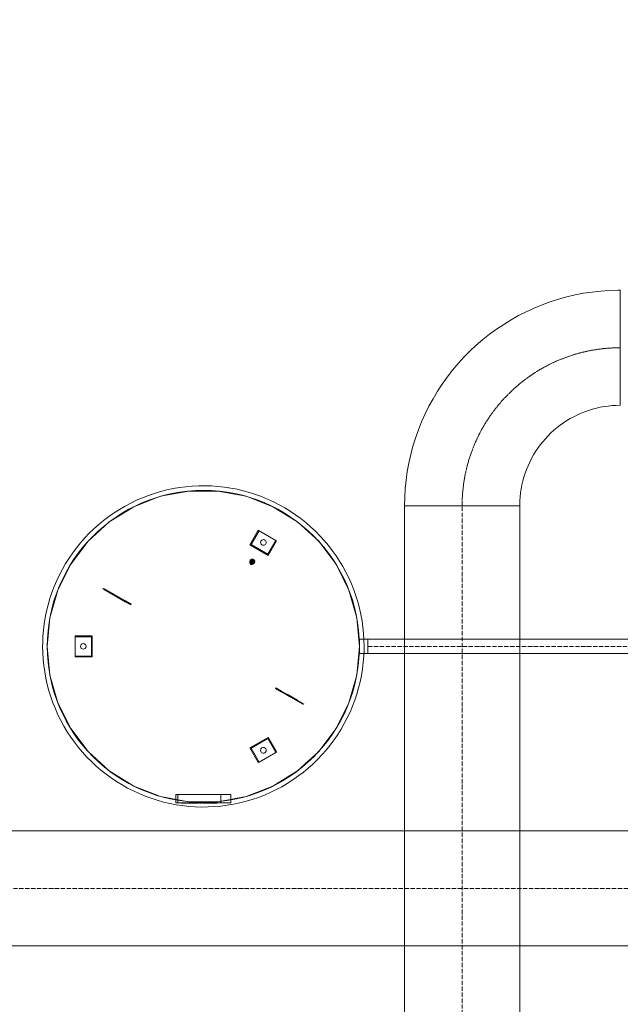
# Model space of a CAD drawing. Header units: metres. Extents: x -54598 to 1827199, y -329446 to -256744.
# Tile 98 of 256: x 23554 to 26401, y -271944 to -267273. Entities that reach past the tile are written whole.
import ezdxf
from ezdxf import colors
from ezdxf.entities.mleader import LeaderData, LeaderLine
from ezdxf.math import Vec2, Vec3

# ---------------------------------------------------------------- set-up
doc = ezdxf.new("R2010")
doc.units = ezdxf.units.M
doc.linetypes.add('ADSK_Осевая', pattern=[14, 10, -2, 0, -2])
for name, color, linetype, lineweight in [('M-EQPM', 7, 'Continuous', 20), ('P-PIPE', 7, 'Continuous', 20), ('P-PIPE-CNTR', 7, 'ADSK_Осевая', 20), ('ТС_труБы', 5, 'Continuous', 60)]:
    doc.layers.add(name, color=color, linetype=linetype, lineweight=lineweight)
doc.styles.add('ISO_1.0', font='isocpeur.ttf')

# ---------------------------------------------------------------- blocks, each defined once
blk = doc.blocks.new('Reflex_N - Reflex N1000 grey-542169-В_Этаж 01_Сводный')
at = {"layer": 'M-EQPM', "color": 5}
for p, q in [((130.1, 275.4), (110.1, 240.8)), ((112.9, 241.5), (131.9, 274.4)), ((131.9, 274.4), (112.9, 241.5)), ((131.9, 274.4), (130.1, 275.4)), ((131.9, 274.4), (171.7, 251.4)), ((110.1, 240.8), (153.5, 215.8)), ((152.7, 218.5), (112.9, 241.5)), ((112.9, 241.5), (152.7, 218.5)), ((171.7, 251.4), (152.7, 218.5)), ((152.7, 218.5), (171.7, 251.4)), ((153.5, 215.8), (173.5, 250.4)), ((173.5, 250.4), (171.7, 251.4)), ((112.3, 202.5), (110.4, 199.3)), ((111.1, 204.4), (110.9, 204)), ((111.7, 203.5), (111.4, 203)), ((116.8, 207.1), (116.2, 207.1)), ((117.4, 195.3), (119.2, 198.5)), ((120.1, 198), (120.4, 198.5)), ((121.3, 204.2), (121, 204.7)), ((121.3, 198), (121.5, 198.4)), ((-237.4, 138.2), (-238.4, 136.5)), ((-185.5, 105.9), (-236.7, 135.5)), ((-235.7, 137.3), (-184.5, 107.7)), ((-223.1, 130), (-224.1, 128.2)), ((-223.4, 127.8), (-222.4, 129.6)), ((-223.3, 127.8), (-198.9, 113.7)), ((-198.9, 113.7), (-223.3, 127.8)), ((-222.3, 129.5), (-197.9, 115.4)), ((-197.9, 115.4), (-222.3, 129.5)), ((-198.1, 113.2), (-197.1, 115)), ((-172.1, 98.2), (-185.5, 105.9)), ((-184.5, 107.7), (-171.1, 100)), ((-172.1, 98.2), (-171.1, 100)), ((-263.6, 25), (-303.6, 25)), ((-303.6, 25), (-303.6, 23)), ((-263.6, -25), (-263.6, 25)), ((-303.6, 23), (-265.6, 23)), ((-303.6, -23), (-303.6, 23)), ((-265.6, 23), (-303.6, 23)), ((-265.6, 23), (-265.6, -23)), ((-265.6, -23), (-265.6, 23)), ((390, 16.9), (369.6, 16.9)), ((390, 0), (390, 0)), ((390, 0), (390, 0)), ((-265.6, -23), (-303.6, -23)), ((-303.6, -23), (-303.6, -25)), ((-303.6, -23), (-265.6, -23)), ((369.6, -16.8), (390, -16.8)), ((-303.6, -25), (-263.6, -25)), ((172.1, -98.2), (171.1, -100)), ((184.5, -107.7), (171.1, -100)), ((172.1, -98.2), (185.5, -105.9)), ((235.7, -137.3), (184.5, -107.7)), ((185.5, -105.9), (236.7, -135.5)), ((198.1, -113.2), (197.1, -115)), ((222.3, -129.5), (197.9, -115.4)), ((197.9, -115.4), (222.3, -129.5)), ((223.3, -127.8), (198.9, -113.7)), ((198.9, -113.7), (223.3, -127.8)), ((223.4, -127.8), (222.4, -129.6)), ((223.1, -130), (224.1, -128.2)), ((237.4, -138.2), (238.4, -136.5)), ((153.5, -215.8), (110.1, -240.8)), ((112.9, -241.5), (152.7, -218.5)), ((152.7, -218.5), (112.9, -241.5)), ((152.7, -218.5), (171.7, -251.4)), ((171.7, -251.4), (152.7, -218.5)), ((173.5, -250.4), (153.5, -215.8)), ((110.1, -240.8), (130.1, -275.4)), ((131.9, -274.4), (112.9, -241.5)), ((112.9, -241.5), (131.9, -274.4)), ((171.7, -251.4), (131.9, -274.4)), ((171.7, -251.4), (173.5, -250.4)), ((130.1, -275.4), (131.9, -274.4)), ((-65, -351), (-65, -371)), ((-65, -351), (-58.8, -351)), ((-58.8, -351), (-65, -351)), ((-65, -371), (-58.8, -371)), ((-58.8, -371), (-65, -371)), ((-60.6, -351), (-60.6, -371)), ((-56.3, -351), (-60.6, -351)), ((-60.6, -351), (-56.3, -351)), ((-60.6, -351), (-60.6, -371)), ((-56.3, -351), (-60.6, -351)), ((-60.6, -351), (-56.3, -351)), ((-56.3, -371), (-60.6, -371)), ((-60.6, -371), (-56.3, -371)), ((-56.3, -371), (-60.6, -371)), ((-60.6, -371), (-56.3, -371)), ((-58.8, -351), (58.8, -351)), ((58.8, -371), (-58.8, -371)), ((-56.3, -351), (37.4, -351)), ((-56.3, -351), (37.4, -351)), ((37.4, -371), (-56.3, -371)), ((37.4, -371), (-56.3, -371)), ((-51.5, -371), (-51.5, -372)), ((-51.5, -371), (-45.1, -371)), ((-51.5, -371), (-51.5, -372)), ((-45.1, -372), (-51.5, -372)), ((-44.1, -371), (-46.9, -371)), ((-46.9, -371), (-46.9, -372)), ((-46.9, -372), (-44.1, -372)), ((-45.1, -371), (-41.5, -371)), ((-41.5, -372), (-45.1, -372)), ((-41.5, -371), (-41.5, -372)), ((-40, -371), (-40, -372)), ((-40, -371), (-32.9, -371)), ((-32.9, -371), (-40, -371)), ((-40, -372), (-32.9, -372)), ((-32.9, -372), (-40, -372)), ((-35.4, -371), (-35.4, -372)), ((-35.4, -371), (-28.7, -371)), ((-32.1, -371), (-35.4, -371)), ((-35.4, -371), (-31.8, -371)), ((-35.4, -372), (-35.4, -371)), ((-35.4, -371), (-35.4, -372)), ((-35.4, -372), (-32.1, -372)), ((-28.7, -372), (-35.4, -372)), ((-31.8, -372), (-35.4, -372)), ((-32.9, -371), (-31.2, -371)), ((-31.2, -372), (-32.9, -372)), ((-28.7, -371), (-32.1, -371)), ((-32.1, -371), (-32.1, -372)), ((-32.1, -372), (-28.7, -372)), ((-31.8, -371), (-25.2, -371)), ((-25.2, -372), (-31.8, -372)), ((-31.2, -371), (-24.1, -371)), ((-24.1, -372), (-31.2, -372)), ((-28.7, -371), (-28.7, -372)), ((-25.2, -371), (-25.2, -372)), ((-24.1, -372), (-24.1, -371)), ((-24.1, -371), (-24.1, -372)), ((-23.2, -371), (-20.3, -371)), ((-23.2, -371), (-23.2, -372)), ((-20.3, -372), (-23.2, -372)), ((-20.3, -371), (-20.3, -372)), ((-20.3, -371), (-15.4, -371)), ((-20.3, -371), (-20.3, -372)), ((-15.4, -372), (-20.3, -372)), ((-14.2, -371), (-15.7, -371)), ((-15.7, -371), (-12.2, -371)), ((-15.7, -371), (-15.7, -372)), ((-12.2, -372), (-15.7, -372)), ((-15.7, -372), (-14.2, -372)), ((-15.4, -371), (-11.8, -371)), ((-11.8, -372), (-15.4, -372)), ((-12.2, -371), (-12.2, -372)), ((-11.8, -371), (-11.8, -372)), ((-9.4, -371), (-4.8, -371)), ((-9.4, -372), (-9.4, -371)), ((-4.8, -372), (-9.4, -372)), ((-4.8, -371), (-4.8, -372)), ((-1.6, -371), (-1.6, -372)), ((5.5, -371), (-1.6, -371)), ((-1.6, -371), (5.5, -371)), ((5.5, -372), (-1.6, -372)), ((-1.6, -372), (5.5, -372)), ((2.9, -371), (2.9, -372)), ((2.9, -371), (6.5, -371)), ((2.9, -371), (9.6, -371)), ((6.3, -371), (2.9, -371)), ((2.9, -371), (2.9, -372)), ((2.9, -371), (2.9, -372)), ((6.5, -372), (2.9, -372)), ((2.9, -372), (6.3, -372)), ((9.6, -372), (2.9, -372)), ((5.5, -371), (7.1, -371)), ((7.1, -372), (5.5, -372)), ((9.6, -371), (6.3, -371)), ((6.3, -371), (6.3, -372)), ((6.3, -372), (9.6, -372)), ((6.5, -371), (13.1, -371)), ((13.1, -372), (6.5, -372)), ((7.1, -371), (14.2, -371)), ((14.2, -372), (7.1, -372)), ((9.6, -371), (9.6, -372)), ((13.1, -371), (13.1, -372)), ((14.2, -372), (14.2, -371)), ((14.2, -371), (14.2, -372)), ((16.3, -371), (16.3, -372)), ((16.3, -371), (20.9, -371)), ((16.3, -371), (19.2, -371)), ((19.2, -371), (16.3, -371)), ((16.3, -371), (16.3, -372)), ((16.3, -371), (16.3, -372)), ((16.3, -372), (19.2, -372)), ((19.2, -372), (16.3, -372)), ((20.9, -372), (16.3, -372)), ((19.2, -371), (19.2, -372)), ((20.9, -371), (20.9, -372)), ((20.9, -371), (24.2, -371)), ((24.2, -371), (20.9, -371)), ((20.9, -371), (20.9, -372)), ((20.9, -371), (20.9, -372)), ((20.9, -372), (24.2, -372)), ((24.2, -372), (20.9, -372)), ((24.2, -371), (27.6, -371)), ((27.6, -371), (24.2, -371)), ((24.2, -371), (24.2, -372)), ((24.2, -371), (24.2, -372)), ((24.2, -372), (27.6, -372)), ((27.6, -372), (24.2, -372)), ((27.6, -372), (27.6, -371)), ((27.6, -371), (32.2, -371)), ((27.6, -371), (27.6, -372)), ((27.6, -371), (27.6, -372)), ((32.2, -372), (27.6, -372)), ((32.2, -371), (29.3, -371)), ((29.3, -371), (32.2, -371)), ((29.3, -371), (29.3, -372)), ((32.2, -372), (29.3, -372)), ((29.3, -372), (32.2, -372)), ((32.2, -371), (32.2, -372)), ((32.2, -371), (32.2, -372)), ((37.4, -351), (41.7, -351)), ((41.7, -351), (37.4, -351)), ((37.4, -351), (41.7, -351)), ((41.7, -351), (37.4, -351)), ((37.4, -371), (41.7, -371)), ((41.7, -371), (37.4, -371)), ((37.4, -371), (41.7, -371)), ((41.7, -371), (37.4, -371)), ((41.7, -371), (41.7, -351)), ((41.7, -371), (41.7, -351)), ((58.8, -351), (65, -351)), ((65, -351), (58.8, -351)), ((58.8, -371), (65, -371)), ((65, -371), (58.8, -371)), ((65, -371), (65, -351))]:
    blk.add_line(p, q, dxfattribs=at)
at = {"layer": 'M-EQPM', "color": 5, "flags": 128}
for points in [[(381, 0), (380.7, 15.2), (379.8, 30.4), (378.3, 45.6), (376.1, 60.7), (373.4, 75.7), (370.1, 90.6), (366.2, 105.3), (361.7, 119.8), (356.6, 134.2), (350.9, 148.4), (344.7, 162.3), (337.9, 175.9), (330.6, 189.3), (322.8, 202.4), (314.5, 215.1), (305.6, 227.5), (296.3, 239.6), (286.4, 251.2), (276.2, 262.5), (265.4, 273.3), (254.3, 283.7), (242.8, 293.7), (230.8, 303.1), (218.5, 312.1), (205.9, 320.6), (192.9, 328.6), (179.6, 336), (166, 342.9), (152.1, 349.3), (138.1, 355.1), (123.7, 360.3), (109.2, 365), (94.6, 369.1), (79.7, 372.6), (64.8, 375.5), (49.7, 377.7), (34.5, 379.4), (19.3, 380.5), (4.1, 381), (-11.1, 380.8), (-26.3, 380.1), (-41.5, 378.7), (-56.6, 376.8), (-71.7, 374.2), (-86.6, 371), (-101.3, 367.3), (-115.9, 362.9), (-130.4, 358), (-144.6, 352.5), (-158.6, 346.4), (-172.3, 339.8), (-185.7, 332.7), (-198.9, 325), (-211.7, 316.8), (-224.2, 308), (-236.4, 298.8), (-248.1, 289.1), (-259.5, 279), (-270.4, 268.4), (-280.9, 257.4), (-291, 245.9), (-300.6, 234.1), (-309.7, 221.9), (-318.4, 209.3), (-326.5, 196.4), (-334.1, 183.2), (-341.1, 169.7), (-347.6, 155.9), (-353.6, 141.9), (-359, 127.6), (-363.8, 113.2), (-368, 98.5), (-371.7, 83.7), (-374.7, 68.8), (-377.2, 53.8), (-379, 38.6), (-380.3, 23.5), (-380.9, 8.2), (-381, 0)], [(370, 0), (363.7, 68), (345, 133.7), (314.6, 194.8), (273.4, 249.3), (223, 295.3), (164.9, 331.2), (101.3, 355.9), (34.1, 368.4), (-34.1, 368.4), (-101.3, 355.9), (-164.9, 331.2), (-223, 295.3), (-273.4, 249.3), (-314.6, 194.8), (-345, 133.7), (-363.7, 68), (-370, 0)], [(-370, 0), (-363.7, 68), (-345, 133.7), (-314.6, 194.8), (-273.4, 249.3), (-223, 295.3), (-164.9, 331.2), (-101.3, 355.9), (-34.1, 368.4), (34.1, 368.4), (101.3, 355.9), (164.9, 331.2), (223, 295.3), (273.4, 249.3), (314.6, 194.8), (345, 133.7), (363.7, 68), (370, 0)], [(-381, 0), (-380.7, -15.2), (-379.8, -30.4), (-378.3, -45.6), (-376.1, -60.7), (-373.4, -75.7), (-370.1, -90.6), (-366.2, -105.3), (-361.7, -119.8), (-356.6, -134.2), (-350.9, -148.4), (-344.7, -162.3), (-337.9, -175.9), (-330.6, -189.3), (-322.8, -202.4), (-314.5, -215.1), (-305.6, -227.5), (-296.3, -239.6), (-286.4, -251.2), (-276.2, -262.5), (-265.4, -273.3), (-254.3, -283.7), (-242.8, -293.7), (-230.8, -303.1), (-218.5, -312.1), (-205.9, -320.6), (-192.9, -328.6), (-179.6, -336), (-166, -342.9), (-152.1, -349.3), (-138.1, -355.1), (-123.7, -360.3), (-109.2, -365), (-94.6, -369.1), (-79.7, -372.6), (-64.8, -375.5), (-49.7, -377.7), (-34.5, -379.4), (-19.3, -380.5), (-4.1, -381), (11.1, -380.8), (26.3, -380.1), (41.5, -378.7), (56.6, -376.8), (71.7, -374.2), (86.6, -371), (101.3, -367.3), (115.9, -362.9), (130.4, -358), (144.6, -352.5), (158.6, -346.4), (172.3, -339.8), (185.7, -332.7), (198.9, -325), (211.7, -316.8), (224.2, -308), (236.4, -298.8), (248.1, -289.1), (259.5, -279), (270.4, -268.4), (280.9, -257.4), (291, -245.9), (300.6, -234.1), (309.7, -221.9), (318.4, -209.3), (326.5, -196.4), (334.1, -183.2), (341.1, -169.7), (347.6, -155.9), (353.6, -141.9), (359, -127.6), (363.8, -113.2), (368, -98.5), (371.7, -83.7), (374.7, -68.8), (377.2, -53.8), (379, -38.6), (380.3, -23.5), (380.9, -8.2), (381, 0)], [(-370, 0), (-363.7, -68), (-345, -133.7), (-314.6, -194.8), (-273.4, -249.3), (-223, -295.3), (-164.9, -331.2), (-101.3, -355.9), (-34.1, -368.4), (34.1, -368.4), (101.3, -355.9), (164.9, -331.2), (223, -295.3), (273.4, -249.3), (314.6, -194.8), (345, -133.7), (363.7, -68), (370, 0)], [(370, 0), (363.7, -68), (345, -133.7), (314.6, -194.8), (273.4, -249.3), (223, -295.3), (164.9, -331.2), (101.3, -355.9), (34.1, -368.4), (-34.1, -368.4), (-101.3, -355.9), (-164.9, -331.2), (-223, -295.3), (-273.4, -249.3), (-314.6, -194.8), (-345, -133.7), (-363.7, -68), (-370, 0)]]:
    blk.add_lwpolyline(points, dxfattribs=at)
at = {"layer": 'M-EQPM', "color": 5}
for centre, radius, start, end in [((0, 0), 370, 360, 180), ((142.3, 246.5), 6.7, 60, 240), ((142.3, 246.5), 6.7, 240, 60), ((0, 0), 370, 180, 360), ((-284.6, 0), 6.7, 360, 180), ((-284.6, 0), 6.7, 180, 360), ((142.3, -246.5), 6.7, 120, 300), ((142.3, -246.5), 6.7, 300, 120)]:
    blk.add_arc(centre, radius, start, end, dxfattribs=at)
for centre, major_axis, start_param, end_param in [((116.3, 201.4), (-5.2, 3), 4.712389, 7.853982), ((113.9, 197.3), (-3.46, 2), 4.712389, 7.853982), ((116.1, 201), (-5.2, 3), 4.712389, 7.853982), ((115.8, 200.5), (-4.33, 2.5), 4.712389, 7.853982), ((116.1, 201), (-4.33, 2.5), 4.712389, 7.853982), ((115.8, 200.5), (-3.46, 2), 4.712389, 7.853982), ((116.8, 202.3), (-4.33, 2.5), 4.712389, 7.853982), ((113.9, 197.3), (-3.46, 2), 1.570796, 4.712389), ((117.1, 202.8), (-3.46, 2), 4.712389, 7.853982), ((116.1, 201), (-5.2, 3), 1.570796, 4.712389), ((115.8, 200.5), (-4.33, 2.5), 1.570796, 4.712389), ((116.3, 201.4), (-5.2, 3), 1.570796, 4.712389), ((116.1, 201), (-4.33, 2.5), 1.570796, 4.712389), ((115.8, 200.5), (-3.46, 2), 1.570796, 4.712389), ((117.1, 202.8), (-2.61, 1.51), 4.712389, 7.853982), ((116.8, 202.3), (-4.33, 2.5), 1.570796, 4.712389), ((117.1, 202.8), (-3.46, 2), 1.570796, 4.712389), ((117.3, 203.2), (-1.49, 0.86), 4.712389, 7.853982), ((117.1, 202.8), (-2.61, 1.51), 1.570796, 4.712389), ((117.3, 203.2), (-1.49, 0.86), 1.570796, 4.712389)]:
    blk.add_ellipse(centre, major_axis=major_axis, ratio=0.939693, start_param=start_param, end_param=end_param, dxfattribs=at)
for points, knots in [([(370, 0), (370, 2), (370, 4.9), (369.9, 8.5), (369.8, 10.9), (369.8, 13), (369.7, 14.7), (369.7, 15.9), (369.6, 16.7), (369.6, 17), (369.6, 16.4), (369.7, 15.3), (369.7, 14), (369.8, 12.9), (369.8, 11.7), (369.9, 9.8), (370, 6.1), (370, 2.5), (370, 0)], [0, 0, 0, 0, 0.111111, 0.166667, 0.222222, 0.277778, 0.333333, 0.388889, 0.444444, 0.513889, 0.583333, 0.652778, 0.6875, 0.722222, 0.756944, 0.791667, 0.861111, 1, 1, 1, 1]), ([(370, 0), (370, -1), (370, -3), (370, -5.8), (369.9, -8.5), (369.8, -10.9), (369.8, -13), (369.7, -14.7), (369.7, -15.9), (369.6, -16.7), (369.6, -17), (369.6, -16.4), (369.7, -15.3), (369.7, -14), (369.8, -12.9), (369.8, -11.7), (369.9, -9.8), (370, -6.1), (370, -2.5), (370, 0)], [0, 0, 0, 0, 0.055556, 0.111111, 0.166667, 0.222222, 0.277778, 0.333333, 0.388889, 0.444444, 0.513889, 0.583333, 0.652778, 0.6875, 0.722222, 0.756944, 0.791667, 0.861111, 1, 1, 1, 1])]:
    blk.add_open_spline(points, degree=3, knots=knots, dxfattribs=at)
blk = doc.blocks.new('ADSK_СтальСварка_Отвод_ГОСТ17375-2001 - Исполнение 2-V39-В_Этаж 01_Сводный')
at = {"layer": 'P-PIPE', "color": 1}
for p, q in [((136.5, 375), (-136.5, 375)), ((-136.5, 375), (136.5, 375)), ((-375, -136.5), (-375, 136.5)), ((-375, 136.5), (-375, -136.5))]:
    blk.add_line(p, q, dxfattribs=at)
at = {"layer": 'P-PIPE', "color": 1, "flags": 128}
for points in [[(-375, -136.5), (-354.5, -136.1), (-334.1, -134.9), (-313.8, -132.8), (-293.5, -130), (-273.4, -126.3), (-253.4, -121.8), (-233.6, -116.6), (-214.1, -110.5), (-194.8, -103.7), (-175.8, -96.1), (-157.1, -87.8), (-138.8, -78.7), (-120.8, -68.9), (-103.3, -58.4), (-86.2, -47.2), (-69.5, -35.3), (-53.4, -22.7), (-37.7, -9.5), (-22.6, 4.2), (-8.1, 18.6), (5.9, 33.6), (19.2, 49.1), (32, 65.1), (44, 81.6), (55.4, 98.6), (66.1, 116.1), (76.1, 133.9), (85.4, 152.1), (93.9, 170.7), (101.7, 189.7), (108.8, 208.9), (115, 228.3), (120.5, 248.1), (125.2, 268), (129.1, 288.1), (132.1, 308.3), (134.4, 328.6), (135.8, 349), (136.5, 369.5), (136.5, 375)], [(-136.5, 375), (-136.7, 365.5), (-137.3, 355.9), (-138.2, 346.4), (-139.5, 337), (-141.3, 327.6), (-143.3, 318.3), (-145.8, 309.1), (-148.6, 300), (-151.8, 291), (-155.3, 282.1), (-159.2, 273.4), (-163.5, 264.9), (-168, 256.5), (-172.9, 248.3), (-178.2, 240.3), (-183.7, 232.6), (-189.5, 225), (-195.7, 217.7), (-202.1, 210.7), (-208.8, 203.9), (-215.8, 197.4), (-223, 191.2), (-230.5, 185.2), (-238.2, 179.6), (-246.1, 174.3), (-254.3, 169.3), (-262.6, 164.7), (-271.1, 160.3), (-279.8, 156.3), (-288.6, 152.7), (-297.5, 149.4), (-306.6, 146.5), (-315.8, 144), (-325.1, 141.8), (-334.5, 140), (-343.9, 138.5), (-353.4, 137.5), (-362.9, 136.8), (-372.4, 136.5), (-375, 136.5)]]:
    blk.add_lwpolyline(points, dxfattribs=at)
at = {"layer": 'P-PIPE-CNTR', "color": 1}
blk.add_arc((-375, 375), 375, 270, 360, dxfattribs=at)
blk = doc.blocks.new('fdsafdsf')
at = {"layer": 'P-PIPE', "color": 1}
for p, q in [((220731.5, 37546.9), (220731.5, 39231)), ((220731.5, 39231), (221004.5, 39231)), ((221004.5, 39231), (221004.5, 37546.9))]:
    blk.add_line(p, q, dxfattribs=at)
at = {"layer": 'P-PIPE', "color": 5}
for p, q in [((221841.7, 38914.5), (220644.7, 38914.5)), ((220644.7, 38881), (220644.7, 38914.5)), ((220644.7, 38881), (221841.7, 38881)), ((221920.3, 38460.3), (217373.6, 38460.3)), ((217373.6, 38187.3), (221920.3, 38187.3))]:
    blk.add_line(p, q, dxfattribs=at)
at = {"layer": 'P-PIPE-CNTR', "color": 1}
blk.add_line((220868, 37546.9), (220868, 39231), dxfattribs=at)
blk.add_line((220868, 37546.9), (220868, 39231), dxfattribs=at)
at = {"layer": 'P-PIPE-CNTR', "color": 5}
for p, q in [((220644.7, 38897.7), (221841.7, 38897.7)), ((220644.7, 38897.7), (221841.7, 38897.7)), ((217373.6, 38323.8), (221920.3, 38323.8)), ((217373.6, 38323.8), (221920.3, 38323.8))]:
    blk.add_line(p, q, dxfattribs=at)
at = {"layer": 'P-PIPE-CNTR', "color": 1}
blk.add_arc((221243, 39231), 375, 90, 180, dxfattribs=at)
at = {"layer": 'M-EQPM', "color": 5}
blk.add_blockref('Reflex_N - Reflex N1000 grey-542169-В_Этаж 01_Сводный', (220254.7, 38897.7), dxfattribs=at)
at = {"layer": 'P-PIPE', "color": 1, "xscale": -1, "rotation": 270}
blk.add_blockref('ADSK_СтальСварка_Отвод_ГОСТ17375-2001 - Исполнение 2-V39-В_Этаж 01_Сводный', (220868, 39606), dxfattribs=at)
blk = doc.blocks.new('_None')

msp = doc.modelspace()

# ---------------------------------------------------------------- block references
at = {"color": 5, "lineweight": 30, "xscale": 2, "yscale": 2, "zscale": 2}
msp.add_blockref('fdsafdsf', (-416084.8, -348041.5), dxfattribs=at)

# ---------------------------------------------------------------- next in the draw order: leaders
at = {"layer": 'ТС_труБы', "color": 5, "linetype": 'Continuous', "lineweight": 5}
ml = msp.add_multileader_mtext('Standard', dxfattribs=at)
ml.set_content('{\\fArial|b0|i0|c204|p34;\\C0;НАСОС ЦИРКУЛЯЦИИ /НАСОС СЕТЕВОЙ/ ГВС N=\\fArial|b0|i0|c0|p34;1.5\\fArial|b0|i0|c204|p34; КВТ}', color=250, style='ISO_1.0')
ml.set_leader_properties(color=250)
ml.set_arrow_properties(name='NONE')
ml.build(insert=Vec2(0, 0))
ml.multileader.update_dxf_attribs({"text_left_attachment_type": 6, "text_right_attachment_type": 6, "dogleg_length": 86.4, "arrow_head_size": 200})
ctx = ml.context
ctx.base_point, ctx.char_height, ctx.arrow_head_size, ctx.landing_gap_size, ctx.plane_origin = Vec3(16704.4, -263297.4), 500, 200, 200, Vec3(22863, -262204.9)
ctx.left_attachment, ctx.right_attachment, ctx.text_align_type = 6, 6, 1
notes = []
notes.append((ctx, [(1, (1, 1, 0), (16618, -263297.4), (1, 0), 86.4, [(2, [(15983.6, -272447.4), (16057.3, -266318.7)], 0, [])])]))
ctx.mtext.insert, ctx.mtext.width, ctx.mtext.alignment, ctx.mtext.flow_direction = Vec3(22085.7, -262697.4), 10718.881, 2, 5
ctx.mtext.has_bg_fill, ctx.mtext.bg_color, ctx.mtext.bg_scale_factor, ctx.mtext.bg_transparency, ctx.mtext.use_window_bg_color = 1, -1073741824, 1, 0, 1
for ctx, leaders in notes:
    for number, flags, end, landing, length, lines in leaders:
        leader = LeaderData()
        leader.index, (leader.has_last_leader_line, leader.has_dogleg_vector, leader.attachment_direction) = number, flags
        leader.last_leader_point, leader.dogleg_vector, leader.dogleg_length = Vec3(end), Vec3(landing), length
        for number, points, colour, breaks in lines:
            line = LeaderLine()
            line.index, line.vertices, line.color, line.breaks = number, Vec3.list(points), colors.encode_raw_color(colour), breaks
            leader.lines.append(line)
        ctx.leaders.append(leader)

doc.saveas('drawing.dxf')
